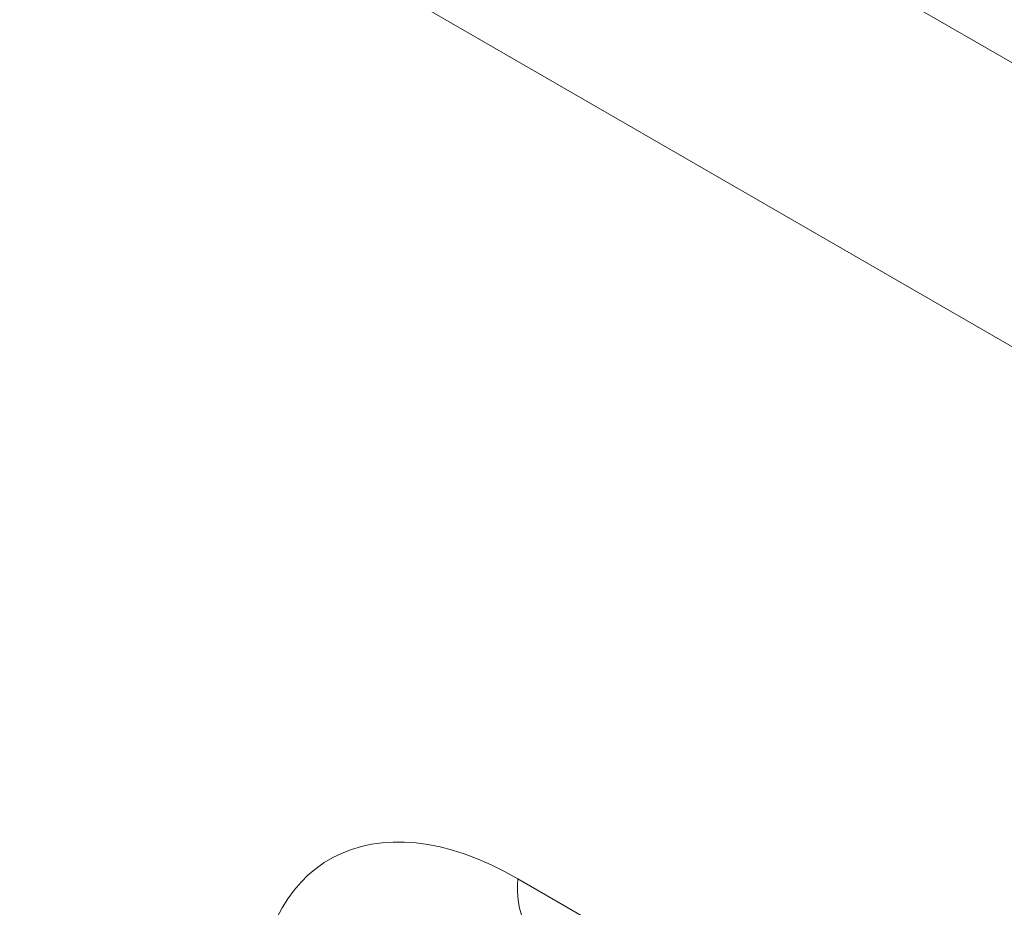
# Paper-space layout 'Blatt2' of a CAD drawing. Header units: millimetres. Extents: x 5 to 418, y 2 to 292.
# Tile 47 of 124: x 119 to 126, y 183 to 189. Entities that reach past the tile are written whole.
import ezdxf

# ---------------------------------------------------------------- set-up
doc = ezdxf.new("R2010")
doc.units = ezdxf.units.MM

psp = doc.layouts.new('Blatt2')

# ---------------------------------------------------------------- linework, layer by layer
at = {"color": 7, "linetype": 'Continuous', "lineweight": 18}
for p, q in [((82.9823, 213.6335), (134.4519, 183.9208)), ((133.6889, 182.3749), (82.0701, 212.1738)), ((122.6386, 183.0348), (123.9771, 182.2621))]:
    psp.add_line(p, q, dxfattribs=at)
psp.add_arc((123.2511, 182.9672), 0.6162, 173.70115, 234.98667, dxfattribs=at)
psp.add_ellipse((122.6386, 180.9935), major_axis=(-1.338, 2.1652), ratio=0.576692, start_param=5.463246, end_param=7.034042, dxfattribs=at)

doc.saveas('drawing.dxf')
